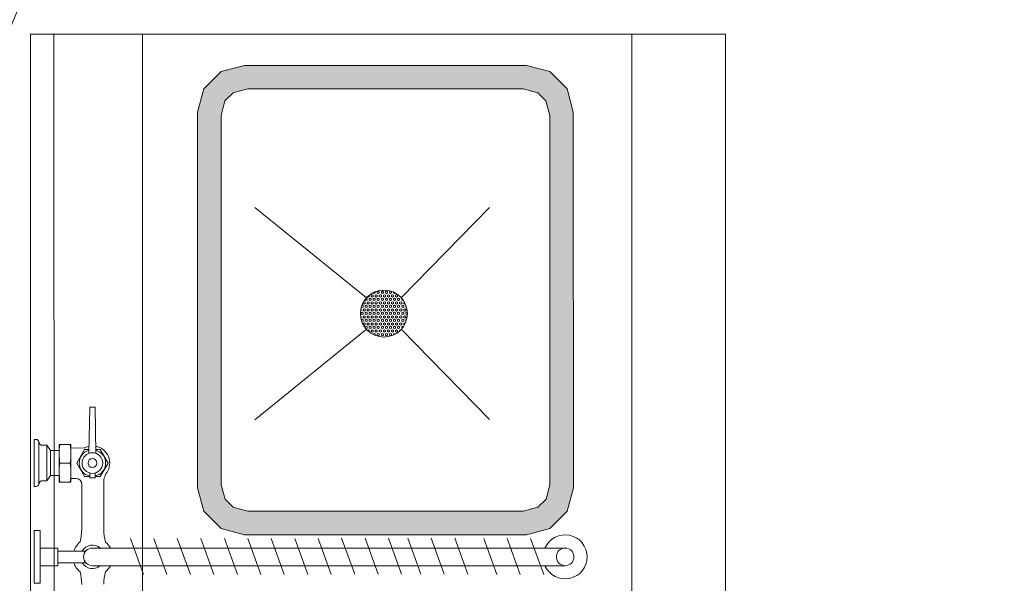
# Model space of a CAD drawing. Header units: millimetres. Extents: x 99250 to 122845, y -19292 to 18303.
# Tile 40 of 99: x 114108 to 115158, y 12655 to 13257. Entities that reach past the tile are written whole.
import ezdxf

# ---------------------------------------------------------------- set-up
doc = ezdxf.new("R2010")
doc.units = ezdxf.units.MM
doc.header["$MEASUREMENT"] = 0
doc.layers.add('IRISH HOUSE_HYD AIRPORT_DRAINAGE LAYOUT 1$0$GREY SCALE', color=8, linetype='Continuous')
doc.layers.add('IRISH HOUSE_HYD AIRPORT_DRAINAGE LAYOUT 1$0$GREYSCALE', color=8, linetype='Continuous', lineweight=0)
doc.layers.add('M-MEP-ELPR-EQUIP', color=6, linetype='Continuous', lineweight=20)

# ---------------------------------------------------------------- blocks, each defined once
blk = doc.blocks.new('IRISH HOUSE_HYD AIRPORT_DRAINAGE LAYOUT 1$0$FLOOR PLAN')
at = {"layer": 'IRISH HOUSE_HYD AIRPORT_DRAINAGE LAYOUT 1$0$GREYSCALE', "lineweight": 0}
h = blk.add_hatch(color=8, dxfattribs=at)
h.dxf.hatch_style = 1
h.paths.add_polyline_path([(14347.6, 12706.8), (14648.3, 12706.8), (14673.4, 12713.5), (14691.7, 12731.9), (14698.5, 12756.9), (14698.4, 13157.9), (14691.7, 13182.9), (14673.4, 13201.3), (14648.3, 13208), (14347.6, 13208), (14322.5, 13201.3), (14304.2, 13182.9), (14297.5, 13157.9), (14297.5, 12756.9), (14304.2, 12731.8), (14322.5, 12713.5)])
h.paths.add_polyline_path([(14350.9, 12731.8), (14645, 12731.9), (14660.4, 12736), (14669.3, 12744.8), (14673.4, 12760.2), (14673.4, 13154.6), (14669.2, 13170), (14660.4, 13178.8), (14645, 13182.9), (14350.9, 13182.9), (14335.5, 13178.8), (14326.6, 13170), (14322.5, 13154.6), (14322.5, 12760.2), (14326.7, 12744.8), (14335.5, 12736)], flags=16)
at = {"layer": 'IRISH HOUSE_HYD AIRPORT_DRAINAGE LAYOUT 1$0$GREYSCALE', "color": 8, "lineweight": 0}
for p, q in [((14861, 13241.4), (14119.2, 13241.3)), ((14119.2, 13241.3), (14119.2, 12032.3)), ((14144.3, 12032.3), (14144.2, 13241.3)), ((14238.5, 12032.3), (14238.5, 13241.3)), ((14760.8, 12032.4), (14760.7, 13241.3)), ((14861, 12032.4), (14861, 13241.4)), ((14322.5, 13201.3), (14304.2, 13182.9)), ((14347.6, 13208), (14322.5, 13201.3)), ((14648.3, 13208), (14347.6, 13208)), ((14673.4, 13201.3), (14648.3, 13208)), ((14691.7, 13182.9), (14673.4, 13201.3)), ((14304.2, 13182.9), (14297.5, 13157.9)), ((14335.5, 13178.8), (14326.6, 13170)), ((14350.9, 13182.9), (14335.5, 13178.8)), ((14645, 13182.9), (14350.9, 13182.9)), ((14660.4, 13178.8), (14645, 13182.9)), ((14669.2, 13170), (14660.4, 13178.8)), ((14698.4, 13157.9), (14691.7, 13182.9)), ((14326.6, 13170), (14322.5, 13154.6)), ((14673.4, 13154.6), (14669.2, 13170)), ((14297.5, 13157.9), (14297.5, 12756.9)), ((14698.5, 12756.9), (14698.4, 13157.9)), ((14322.5, 13154.6), (14322.5, 12760.2)), ((14673.4, 12760.2), (14673.4, 13154.6)), ((14477.7, 12959.8), (14358.6, 13056.2)), ((14477.7, 12959.8), (14358.6, 13056.2)), ((14477.7, 12959.8), (14358.6, 13056.2)), ((14477.7, 12959.8), (14358.6, 13056.2)), ((14608.9, 13056.2), (14514.8, 12959.8)), ((14608.9, 13056.2), (14514.8, 12959.8)), ((14608.9, 13056.2), (14514.8, 12959.8)), ((14608.9, 13056.2), (14514.8, 12959.8)), ((14490.3, 12966.9), (14489.2, 12966.2)), ((14491.4, 12966.2), (14490.3, 12966.9)), ((14494.7, 12966.9), (14493.6, 12966.2)), ((14495.8, 12966.2), (14494.7, 12966.9)), ((14499, 12966.9), (14497.9, 12966.2)), ((14500.1, 12966.2), (14499, 12966.9)), ((14503.3, 12966.9), (14502.3, 12966.2)), ((14504.4, 12966.2), (14503.3, 12966.9)), ((14476.2, 12957.5), (14476.2, 12958)), ((14477.3, 12956.8), (14476.2, 12957.5)), ((14478.4, 12958.7), (14477.3, 12959.3)), ((14478.4, 12957.5), (14477.3, 12956.8)), ((14478.4, 12957.5), (14478.4, 12958.7)), ((14479.5, 12960.6), (14478.9, 12961)), ((14480.6, 12961.2), (14479.5, 12960.6)), ((14480.6, 12961.2), (14480.6, 12962.5)), ((14481.6, 12959.3), (14480.6, 12958.7)), ((14480.6, 12957.5), (14480.6, 12958.7)), ((14481.6, 12956.8), (14480.6, 12957.5)), ((14482.7, 12958.7), (14481.6, 12959.3)), ((14482.7, 12957.5), (14481.6, 12956.8)), ((14483.8, 12963.1), (14482.7, 12962.5)), ((14482.7, 12961.2), (14482.7, 12962.5)), ((14483.8, 12960.6), (14482.7, 12961.2)), ((14482.7, 12957.5), (14482.7, 12958.7)), ((14484.9, 12962.5), (14483.8, 12963.1)), ((14484.9, 12961.2), (14483.8, 12960.6)), ((14484.9, 12965), (14484.9, 12965.3)), ((14486, 12964.4), (14484.9, 12965)), ((14484.9, 12961.2), (14484.9, 12962.5)), ((14486, 12959.3), (14484.9, 12958.7)), ((14484.9, 12957.5), (14484.9, 12958.7)), ((14486, 12956.8), (14484.9, 12957.5)), ((14487.1, 12965), (14486, 12964.4)), ((14487.1, 12958.7), (14486, 12959.3)), ((14487.1, 12957.5), (14486, 12956.8)), ((14487.1, 12965), (14487.1, 12966.2)), ((14487.1, 12966.2), (14487.1, 12966.2)), ((14488.2, 12963.1), (14487.1, 12962.5)), ((14487.1, 12961.2), (14487.1, 12962.5)), ((14488.2, 12960.6), (14487.1, 12961.2)), ((14487.1, 12957.5), (14487.1, 12958.7)), ((14489.2, 12962.5), (14488.2, 12963.1)), ((14489.2, 12961.2), (14488.2, 12960.6)), ((14489.2, 12965), (14489.2, 12966.2)), ((14490.3, 12964.4), (14489.2, 12965)), ((14489.2, 12961.2), (14489.2, 12962.5)), ((14490.3, 12959.3), (14489.2, 12958.7)), ((14489.2, 12957.5), (14489.2, 12958.7)), ((14490.3, 12956.8), (14489.2, 12957.5)), ((14491.4, 12965), (14490.3, 12964.4)), ((14491.4, 12958.7), (14490.3, 12959.3)), ((14491.4, 12957.5), (14490.3, 12956.8)), ((14491.4, 12965), (14491.4, 12966.2)), ((14492.5, 12963.1), (14491.4, 12962.5)), ((14491.4, 12961.2), (14491.4, 12962.5)), ((14492.5, 12960.6), (14491.4, 12961.2)), ((14491.4, 12957.5), (14491.4, 12958.7)), ((14493.6, 12962.5), (14492.5, 12963.1)), ((14493.6, 12961.2), (14492.5, 12960.6)), ((14493.6, 12965), (14493.6, 12966.2)), ((14494.7, 12964.4), (14493.6, 12965)), ((14493.6, 12961.2), (14493.6, 12962.5)), ((14494.7, 12959.3), (14493.6, 12958.7)), ((14493.6, 12957.5), (14493.6, 12958.7)), ((14494.7, 12956.8), (14493.6, 12957.5)), ((14495.8, 12965), (14494.7, 12964.4)), ((14495.8, 12958.7), (14494.7, 12959.3)), ((14495.8, 12957.5), (14494.7, 12956.8)), ((14495.8, 12965), (14495.8, 12966.2)), ((14496.8, 12963.1), (14495.8, 12962.5)), ((14495.8, 12961.2), (14495.8, 12962.5)), ((14496.8, 12960.6), (14495.8, 12961.2)), ((14495.8, 12957.5), (14495.8, 12958.7)), ((14497.9, 12962.5), (14496.8, 12963.1)), ((14497.9, 12961.2), (14496.8, 12960.6)), ((14497.9, 12965), (14497.9, 12966.2)), ((14499, 12964.4), (14497.9, 12965)), ((14497.9, 12961.2), (14497.9, 12962.5)), ((14499, 12959.3), (14497.9, 12958.7)), ((14497.9, 12957.5), (14497.9, 12958.7)), ((14499, 12956.8), (14497.9, 12957.5)), ((14500.1, 12965), (14499, 12964.4)), ((14500.1, 12958.7), (14499, 12959.3)), ((14500.1, 12957.5), (14499, 12956.8)), ((14500.1, 12965), (14500.1, 12966.2)), ((14501.2, 12963.1), (14500.1, 12962.5)), ((14500.1, 12961.2), (14500.1, 12962.5)), ((14501.2, 12960.6), (14500.1, 12961.2)), ((14500.1, 12957.5), (14500.1, 12958.7)), ((14502.3, 12962.5), (14501.2, 12963.1)), ((14502.3, 12961.2), (14501.2, 12960.6)), ((14502.3, 12965), (14502.3, 12966.2)), ((14503.3, 12964.4), (14502.3, 12965)), ((14502.3, 12961.2), (14502.3, 12962.5)), ((14503.3, 12959.3), (14502.3, 12958.7)), ((14502.3, 12957.5), (14502.3, 12958.7)), ((14503.3, 12956.8), (14502.3, 12957.5)), ((14504.4, 12965), (14503.3, 12964.4)), ((14504.4, 12958.7), (14503.3, 12959.3)), ((14504.4, 12957.5), (14503.3, 12956.8)), ((14504.4, 12965), (14504.4, 12966.2)), ((14505.5, 12963.1), (14504.4, 12962.5)), ((14504.4, 12961.2), (14504.4, 12962.5)), ((14505.5, 12960.6), (14504.4, 12961.2)), ((14504.4, 12957.5), (14504.4, 12958.7)), ((14506.6, 12962.5), (14505.5, 12963.1)), ((14506.6, 12961.2), (14505.5, 12960.6)), ((14506.6, 12965), (14506.6, 12965.8)), ((14507.7, 12964.4), (14506.6, 12965)), ((14506.6, 12961.2), (14506.6, 12962.5)), ((14507.7, 12959.3), (14506.6, 12958.7)), ((14506.6, 12957.5), (14506.6, 12958.7)), ((14507.7, 12956.8), (14506.6, 12957.5)), ((14508.5, 12964.8), (14507.7, 12964.4)), ((14508.8, 12958.7), (14507.7, 12959.3)), ((14508.8, 12957.5), (14507.7, 12956.8)), ((14509.9, 12963.1), (14508.8, 12962.5)), ((14508.8, 12961.2), (14508.8, 12962.5)), ((14509.9, 12960.6), (14508.8, 12961.2)), ((14508.8, 12957.5), (14508.8, 12958.7)), ((14510.9, 12962.5), (14509.9, 12963.1)), ((14510.9, 12961.2), (14509.9, 12960.6)), ((14510.9, 12961.2), (14510.9, 12962.5)), ((14512, 12959.3), (14510.9, 12958.7)), ((14510.9, 12957.5), (14510.9, 12958.7)), ((14512, 12956.8), (14510.9, 12957.5)), ((14513.1, 12958.7), (14512, 12959.3)), ((14513.1, 12957.5), (14512, 12956.8)), ((14513.1, 12961.2), (14513.1, 12961.5)), ((14513.8, 12960.8), (14513.1, 12961.2)), ((14513.1, 12957.5), (14513.1, 12958.7)), ((14515.6, 12958.9), (14515.3, 12958.7)), ((14515.3, 12957.5), (14515.3, 12958.7)), ((14516.4, 12956.8), (14515.3, 12957.5)), ((14516.9, 12957.1), (14516.4, 12956.8)), ((14471.9, 12946.2), (14471.4, 12945.9)), ((14471.9, 12947.4), (14471.6, 12947.6)), ((14471.9, 12946.2), (14471.9, 12947.4)), ((14473, 12949.3), (14472.2, 12949.8)), ((14473, 12951.8), (14472.8, 12951.7)), ((14474, 12951.2), (14473, 12951.8)), ((14474, 12949.9), (14473, 12949.3)), ((14474, 12953.7), (14474, 12954.5)), ((14475.1, 12953.1), (14474, 12953.7)), ((14474, 12949.9), (14474, 12951.2)), ((14475.1, 12948.1), (14474, 12947.4)), ((14474, 12946.2), (14474, 12947.4)), ((14475.1, 12945.6), (14474, 12946.2)), ((14475.1, 12955.6), (14474.4, 12955.2)), ((14476.2, 12955), (14475.1, 12955.6)), ((14476.2, 12953.7), (14475.1, 12953.1)), ((14476.2, 12947.4), (14475.1, 12948.1)), ((14476.2, 12946.2), (14475.1, 12945.6)), ((14476.2, 12953.7), (14476.2, 12955)), ((14477.3, 12951.8), (14476.2, 12951.2)), ((14476.2, 12949.9), (14476.2, 12951.2)), ((14477.3, 12949.3), (14476.2, 12949.9)), ((14476.2, 12946.2), (14476.2, 12947.4)), ((14478.4, 12951.2), (14477.3, 12951.8)), ((14478.4, 12949.9), (14477.3, 12949.3)), ((14479.5, 12955.6), (14478.4, 12955)), ((14478.4, 12953.7), (14478.4, 12955)), ((14479.5, 12953.1), (14478.4, 12953.7)), ((14478.4, 12949.9), (14478.4, 12951.2)), ((14479.5, 12948.1), (14478.4, 12947.4)), ((14478.4, 12946.2), (14478.4, 12947.4)), ((14479.5, 12945.6), (14478.4, 12946.2)), ((14480.6, 12955), (14479.5, 12955.6)), ((14480.6, 12953.7), (14479.5, 12953.1)), ((14480.6, 12947.4), (14479.5, 12948.1)), ((14480.6, 12946.2), (14479.5, 12945.6)), ((14480.6, 12953.7), (14480.6, 12955)), ((14481.6, 12951.8), (14480.6, 12951.2)), ((14480.6, 12949.9), (14480.6, 12951.2)), ((14481.6, 12949.3), (14480.6, 12949.9)), ((14480.6, 12946.2), (14480.6, 12947.4)), ((14482.7, 12951.2), (14481.6, 12951.8)), ((14482.7, 12949.9), (14481.6, 12949.3)), ((14483.8, 12955.6), (14482.7, 12955)), ((14482.7, 12953.7), (14482.7, 12955)), ((14483.8, 12953.1), (14482.7, 12953.7)), ((14482.7, 12949.9), (14482.7, 12951.2)), ((14483.8, 12948.1), (14482.7, 12947.4)), ((14482.7, 12946.2), (14482.7, 12947.4)), ((14483.8, 12945.6), (14482.7, 12946.2)), ((14484.9, 12955), (14483.8, 12955.6)), ((14484.9, 12953.7), (14483.8, 12953.1)), ((14484.9, 12947.4), (14483.8, 12948.1)), ((14484.9, 12946.2), (14483.8, 12945.6)), ((14484.9, 12953.7), (14484.9, 12955)), ((14486, 12951.8), (14484.9, 12951.2)), ((14484.9, 12949.9), (14484.9, 12951.2)), ((14486, 12949.3), (14484.9, 12949.9)), ((14484.9, 12946.2), (14484.9, 12947.4)), ((14487.1, 12951.2), (14486, 12951.8)), ((14487.1, 12949.9), (14486, 12949.3)), ((14488.2, 12955.6), (14487.1, 12955)), ((14487.1, 12953.7), (14487.1, 12955)), ((14488.2, 12953.1), (14487.1, 12953.7)), ((14487.1, 12949.9), (14487.1, 12951.2)), ((14488.2, 12948.1), (14487.1, 12947.4)), ((14487.1, 12946.2), (14487.1, 12947.4)), ((14488.2, 12945.6), (14487.1, 12946.2)), ((14489.2, 12955), (14488.2, 12955.6)), ((14489.2, 12953.7), (14488.2, 12953.1)), ((14489.2, 12947.4), (14488.2, 12948.1)), ((14489.2, 12946.2), (14488.2, 12945.6)), ((14489.2, 12953.7), (14489.2, 12955)), ((14490.3, 12951.8), (14489.2, 12951.2)), ((14489.2, 12949.9), (14489.2, 12951.2)), ((14490.3, 12949.3), (14489.2, 12949.9)), ((14489.2, 12946.2), (14489.2, 12947.4)), ((14491.4, 12951.2), (14490.3, 12951.8)), ((14491.4, 12949.9), (14490.3, 12949.3)), ((14492.5, 12955.6), (14491.4, 12955)), ((14491.4, 12953.7), (14491.4, 12955)), ((14492.5, 12953.1), (14491.4, 12953.7)), ((14491.4, 12949.9), (14491.4, 12951.2)), ((14492.5, 12948.1), (14491.4, 12947.4)), ((14491.4, 12946.2), (14491.4, 12947.4)), ((14492.5, 12945.6), (14491.4, 12946.2)), ((14493.6, 12955), (14492.5, 12955.6)), ((14493.6, 12953.7), (14492.5, 12953.1)), ((14493.6, 12947.4), (14492.5, 12948.1)), ((14493.6, 12946.2), (14492.5, 12945.6)), ((14493.6, 12953.7), (14493.6, 12955)), ((14494.7, 12951.8), (14493.6, 12951.2)), ((14493.6, 12949.9), (14493.6, 12951.2)), ((14494.7, 12949.3), (14493.6, 12949.9)), ((14493.6, 12946.2), (14493.6, 12947.4)), ((14495.8, 12951.2), (14494.7, 12951.8)), ((14495.8, 12949.9), (14494.7, 12949.3)), ((14496.8, 12955.6), (14495.8, 12955)), ((14495.8, 12953.7), (14495.8, 12955)), ((14496.8, 12953.1), (14495.8, 12953.7)), ((14495.8, 12949.9), (14495.8, 12951.2)), ((14496.8, 12948.1), (14495.8, 12947.4)), ((14495.8, 12946.2), (14495.8, 12947.4)), ((14496.8, 12945.6), (14495.8, 12946.2)), ((14497.9, 12955), (14496.8, 12955.6)), ((14497.9, 12953.7), (14496.8, 12953.1)), ((14497.9, 12947.4), (14496.8, 12948.1)), ((14497.9, 12946.2), (14496.8, 12945.6)), ((14497.9, 12953.7), (14497.9, 12955)), ((14499, 12951.8), (14497.9, 12951.2)), ((14497.9, 12949.9), (14497.9, 12951.2)), ((14499, 12949.3), (14497.9, 12949.9)), ((14497.9, 12946.2), (14497.9, 12947.4)), ((14500.1, 12951.2), (14499, 12951.8)), ((14500.1, 12949.9), (14499, 12949.3)), ((14501.2, 12955.6), (14500.1, 12955)), ((14500.1, 12953.7), (14500.1, 12955)), ((14501.2, 12953.1), (14500.1, 12953.7)), ((14500.1, 12949.9), (14500.1, 12951.2)), ((14501.2, 12948.1), (14500.1, 12947.4)), ((14500.1, 12946.2), (14500.1, 12947.4)), ((14501.2, 12945.6), (14500.1, 12946.2)), ((14502.3, 12955), (14501.2, 12955.6)), ((14502.3, 12953.7), (14501.2, 12953.1)), ((14502.3, 12947.4), (14501.2, 12948.1)), ((14502.3, 12946.2), (14501.2, 12945.6)), ((14502.3, 12953.7), (14502.3, 12955)), ((14503.3, 12951.8), (14502.3, 12951.2)), ((14502.3, 12949.9), (14502.3, 12951.2)), ((14503.3, 12949.3), (14502.3, 12949.9)), ((14502.3, 12946.2), (14502.3, 12947.4)), ((14504.4, 12951.2), (14503.3, 12951.8)), ((14504.4, 12949.9), (14503.3, 12949.3)), ((14505.5, 12955.6), (14504.4, 12955)), ((14504.4, 12953.7), (14504.4, 12955)), ((14505.5, 12953.1), (14504.4, 12953.7)), ((14504.4, 12949.9), (14504.4, 12951.2)), ((14505.5, 12948.1), (14504.4, 12947.4)), ((14504.4, 12946.2), (14504.4, 12947.4)), ((14505.5, 12945.6), (14504.4, 12946.2)), ((14506.6, 12955), (14505.5, 12955.6)), ((14506.6, 12953.7), (14505.5, 12953.1)), ((14506.6, 12947.4), (14505.5, 12948.1)), ((14506.6, 12946.2), (14505.5, 12945.6)), ((14506.6, 12953.7), (14506.6, 12955)), ((14507.7, 12951.8), (14506.6, 12951.2)), ((14506.6, 12949.9), (14506.6, 12951.2)), ((14507.7, 12949.3), (14506.6, 12949.9)), ((14506.6, 12946.2), (14506.6, 12947.4)), ((14508.8, 12951.2), (14507.7, 12951.8)), ((14508.8, 12949.9), (14507.7, 12949.3)), ((14509.9, 12955.6), (14508.8, 12955)), ((14508.8, 12953.7), (14508.8, 12955)), ((14509.9, 12953.1), (14508.8, 12953.7)), ((14508.8, 12949.9), (14508.8, 12951.2)), ((14509.9, 12948.1), (14508.8, 12947.4)), ((14508.8, 12946.2), (14508.8, 12947.4)), ((14509.9, 12945.6), (14508.8, 12946.2)), ((14510.9, 12955), (14509.9, 12955.6)), ((14510.9, 12953.7), (14509.9, 12953.1)), ((14510.9, 12947.4), (14509.9, 12948.1)), ((14510.9, 12946.2), (14509.9, 12945.6)), ((14510.9, 12953.7), (14510.9, 12955)), ((14512, 12951.8), (14510.9, 12951.2)), ((14510.9, 12949.9), (14510.9, 12951.2)), ((14512, 12949.3), (14510.9, 12949.9)), ((14510.9, 12946.2), (14510.9, 12947.4)), ((14513.1, 12951.2), (14512, 12951.8)), ((14513.1, 12949.9), (14512, 12949.3)), ((14514.2, 12955.6), (14513.1, 12955)), ((14513.1, 12953.7), (14513.1, 12955)), ((14514.2, 12953.1), (14513.1, 12953.7)), ((14513.1, 12949.9), (14513.1, 12951.2)), ((14514.2, 12948.1), (14513.1, 12947.4)), ((14513.1, 12946.2), (14513.1, 12947.4)), ((14514.2, 12945.6), (14513.1, 12946.2)), ((14515.3, 12955), (14514.2, 12955.6)), ((14515.3, 12953.7), (14514.2, 12953.1)), ((14515.3, 12947.4), (14514.2, 12948.1)), ((14515.3, 12946.2), (14514.2, 12945.6)), ((14515.3, 12953.7), (14515.3, 12955)), ((14516.4, 12951.8), (14515.3, 12951.2)), ((14515.3, 12949.9), (14515.3, 12951.2)), ((14516.4, 12949.3), (14515.3, 12949.9)), ((14515.3, 12946.2), (14515.3, 12947.4)), ((14517.5, 12951.2), (14516.4, 12951.8)), ((14517.5, 12949.9), (14516.4, 12949.3)), ((14518.1, 12955.3), (14517.5, 12955)), ((14517.5, 12953.7), (14517.5, 12955)), ((14518.5, 12953.1), (14517.5, 12953.7)), ((14517.5, 12949.9), (14517.5, 12951.2)), ((14518.5, 12948.1), (14517.5, 12947.4)), ((14517.5, 12946.2), (14517.5, 12947.4)), ((14518.5, 12945.6), (14517.5, 12946.2)), ((14519.1, 12953.4), (14518.5, 12953.1)), ((14519.6, 12947.4), (14518.5, 12948.1)), ((14519.6, 12946.2), (14518.5, 12945.6)), ((14519.9, 12951.3), (14519.6, 12951.2)), ((14519.6, 12949.9), (14519.6, 12951.2)), ((14520.5, 12949.5), (14519.6, 12949.9)), ((14519.6, 12946.2), (14519.6, 12947.4)), ((14471.9, 12939.9), (14471.4, 12940.2)), ((14471.9, 12938.7), (14471.6, 12938.5)), ((14473, 12944.3), (14471.9, 12943.7)), ((14471.9, 12942.4), (14471.9, 12943.7)), ((14473, 12941.8), (14471.9, 12942.4)), ((14471.9, 12938.7), (14471.9, 12939.9)), ((14473, 12936.8), (14472.1, 12936.3)), ((14474, 12943.7), (14473, 12944.3)), ((14474, 12942.4), (14473, 12941.8)), ((14474, 12936.2), (14473, 12936.8)), ((14474, 12942.4), (14474, 12943.7)), ((14475.1, 12940.5), (14474, 12939.9)), ((14474, 12938.7), (14474, 12939.9)), ((14475.1, 12938), (14474, 12938.7)), ((14474, 12934.9), (14474, 12936.2)), ((14476.2, 12939.9), (14475.1, 12940.5)), ((14476.2, 12938.7), (14475.1, 12938)), ((14477.3, 12944.3), (14476.2, 12943.7)), ((14476.2, 12942.4), (14476.2, 12943.7)), ((14477.3, 12941.8), (14476.2, 12942.4)), ((14476.2, 12938.7), (14476.2, 12939.9)), ((14477.3, 12936.8), (14476.2, 12936.2)), ((14476.2, 12934.9), (14476.2, 12936.2)), ((14478.4, 12943.7), (14477.3, 12944.3)), ((14478.4, 12942.4), (14477.3, 12941.8)), ((14478.4, 12936.2), (14477.3, 12936.8)), ((14478.4, 12942.4), (14478.4, 12943.7)), ((14479.5, 12940.5), (14478.4, 12939.9)), ((14478.4, 12938.7), (14478.4, 12939.9)), ((14479.5, 12938), (14478.4, 12938.7)), ((14478.4, 12934.9), (14478.4, 12936.2)), ((14480.6, 12939.9), (14479.5, 12940.5)), ((14480.6, 12938.7), (14479.5, 12938)), ((14481.6, 12944.3), (14480.6, 12943.7)), ((14480.6, 12942.4), (14480.6, 12943.7)), ((14481.6, 12941.8), (14480.6, 12942.4)), ((14480.6, 12938.7), (14480.6, 12939.9)), ((14481.6, 12936.8), (14480.6, 12936.2)), ((14480.6, 12934.9), (14480.6, 12936.2)), ((14482.7, 12943.7), (14481.6, 12944.3)), ((14482.7, 12942.4), (14481.6, 12941.8)), ((14482.7, 12936.2), (14481.6, 12936.8)), ((14482.7, 12942.4), (14482.7, 12943.7)), ((14483.8, 12940.5), (14482.7, 12939.9)), ((14482.7, 12938.7), (14482.7, 12939.9)), ((14483.8, 12938), (14482.7, 12938.7)), ((14482.7, 12934.9), (14482.7, 12936.2)), ((14484.9, 12939.9), (14483.8, 12940.5)), ((14484.9, 12938.7), (14483.8, 12938)), ((14486, 12944.3), (14484.9, 12943.7)), ((14484.9, 12942.4), (14484.9, 12943.7)), ((14486, 12941.8), (14484.9, 12942.4)), ((14484.9, 12938.7), (14484.9, 12939.9)), ((14486, 12936.8), (14484.9, 12936.2)), ((14484.9, 12934.9), (14484.9, 12936.2)), ((14487.1, 12943.7), (14486, 12944.3)), ((14487.1, 12942.4), (14486, 12941.8)), ((14487.1, 12936.2), (14486, 12936.8)), ((14487.1, 12942.4), (14487.1, 12943.7)), ((14488.2, 12940.5), (14487.1, 12939.9)), ((14487.1, 12938.7), (14487.1, 12939.9)), ((14488.2, 12938), (14487.1, 12938.7)), ((14487.1, 12934.9), (14487.1, 12936.2)), ((14489.2, 12939.9), (14488.2, 12940.5)), ((14489.2, 12938.7), (14488.2, 12938)), ((14490.3, 12944.3), (14489.2, 12943.7)), ((14489.2, 12942.4), (14489.2, 12943.7)), ((14490.3, 12941.8), (14489.2, 12942.4)), ((14489.2, 12938.7), (14489.2, 12939.9)), ((14490.3, 12936.8), (14489.2, 12936.2)), ((14489.2, 12934.9), (14489.2, 12936.2)), ((14491.4, 12943.7), (14490.3, 12944.3)), ((14491.4, 12942.4), (14490.3, 12941.8)), ((14491.4, 12936.2), (14490.3, 12936.8)), ((14491.4, 12942.4), (14491.4, 12943.7)), ((14492.5, 12940.5), (14491.4, 12939.9)), ((14491.4, 12938.7), (14491.4, 12939.9)), ((14492.5, 12938), (14491.4, 12938.7)), ((14491.4, 12934.9), (14491.4, 12936.2)), ((14493.6, 12939.9), (14492.5, 12940.5)), ((14493.6, 12938.7), (14492.5, 12938)), ((14494.7, 12944.3), (14493.6, 12943.7)), ((14493.6, 12942.4), (14493.6, 12943.7)), ((14494.7, 12941.8), (14493.6, 12942.4)), ((14493.6, 12938.7), (14493.6, 12939.9)), ((14494.7, 12936.8), (14493.6, 12936.2)), ((14493.6, 12934.9), (14493.6, 12936.2)), ((14495.8, 12943.7), (14494.7, 12944.3)), ((14495.8, 12942.4), (14494.7, 12941.8)), ((14495.8, 12936.2), (14494.7, 12936.8)), ((14495.8, 12942.4), (14495.8, 12943.7)), ((14496.8, 12940.5), (14495.8, 12939.9)), ((14495.8, 12938.7), (14495.8, 12939.9)), ((14496.8, 12938), (14495.8, 12938.7)), ((14495.8, 12934.9), (14495.8, 12936.2)), ((14497.9, 12939.9), (14496.8, 12940.5)), ((14497.9, 12938.7), (14496.8, 12938)), ((14499, 12944.3), (14497.9, 12943.7)), ((14497.9, 12942.4), (14497.9, 12943.7)), ((14499, 12941.8), (14497.9, 12942.4)), ((14497.9, 12938.7), (14497.9, 12939.9)), ((14499, 12936.8), (14497.9, 12936.2)), ((14497.9, 12934.9), (14497.9, 12936.2)), ((14500.1, 12943.7), (14499, 12944.3)), ((14500.1, 12942.4), (14499, 12941.8)), ((14500.1, 12936.2), (14499, 12936.8)), ((14500.1, 12942.4), (14500.1, 12943.7)), ((14501.2, 12940.5), (14500.1, 12939.9)), ((14500.1, 12938.7), (14500.1, 12939.9)), ((14501.2, 12938), (14500.1, 12938.7)), ((14500.1, 12934.9), (14500.1, 12936.2)), ((14502.3, 12939.9), (14501.2, 12940.5)), ((14502.3, 12938.7), (14501.2, 12938)), ((14503.3, 12944.3), (14502.3, 12943.7)), ((14502.3, 12942.4), (14502.3, 12943.7)), ((14503.3, 12941.8), (14502.3, 12942.4)), ((14502.3, 12938.7), (14502.3, 12939.9)), ((14503.3, 12936.8), (14502.3, 12936.2)), ((14502.3, 12934.9), (14502.3, 12936.2)), ((14504.4, 12943.7), (14503.3, 12944.3)), ((14504.4, 12942.4), (14503.3, 12941.8)), ((14504.4, 12936.2), (14503.3, 12936.8)), ((14504.4, 12942.4), (14504.4, 12943.7)), ((14505.5, 12940.5), (14504.4, 12939.9)), ((14504.4, 12938.7), (14504.4, 12939.9)), ((14505.5, 12938), (14504.4, 12938.7)), ((14504.4, 12934.9), (14504.4, 12936.2)), ((14506.6, 12939.9), (14505.5, 12940.5)), ((14506.6, 12938.7), (14505.5, 12938)), ((14507.7, 12944.3), (14506.6, 12943.7)), ((14506.6, 12942.4), (14506.6, 12943.7)), ((14507.7, 12941.8), (14506.6, 12942.4)), ((14506.6, 12938.7), (14506.6, 12939.9)), ((14507.7, 12936.8), (14506.6, 12936.2)), ((14506.6, 12934.9), (14506.6, 12936.2)), ((14508.8, 12943.7), (14507.7, 12944.3)), ((14508.8, 12942.4), (14507.7, 12941.8)), ((14508.8, 12936.2), (14507.7, 12936.8)), ((14508.8, 12942.4), (14508.8, 12943.7)), ((14509.9, 12940.5), (14508.8, 12939.9)), ((14508.8, 12938.7), (14508.8, 12939.9)), ((14509.9, 12938), (14508.8, 12938.7)), ((14508.8, 12934.9), (14508.8, 12936.2)), ((14510.9, 12939.9), (14509.9, 12940.5)), ((14510.9, 12938.7), (14509.9, 12938)), ((14512, 12944.3), (14510.9, 12943.7)), ((14510.9, 12942.4), (14510.9, 12943.7)), ((14512, 12941.8), (14510.9, 12942.4)), ((14510.9, 12938.7), (14510.9, 12939.9)), ((14512, 12936.8), (14510.9, 12936.2)), ((14510.9, 12934.9), (14510.9, 12936.2)), ((14513.1, 12943.7), (14512, 12944.3)), ((14513.1, 12942.4), (14512, 12941.8)), ((14513.1, 12936.2), (14512, 12936.8)), ((14513.1, 12942.4), (14513.1, 12943.7)), ((14514.2, 12940.5), (14513.1, 12939.9)), ((14513.1, 12938.7), (14513.1, 12939.9)), ((14514.2, 12938), (14513.1, 12938.7)), ((14513.1, 12934.9), (14513.1, 12936.2)), ((14515.3, 12939.9), (14514.2, 12940.5)), ((14515.3, 12938.7), (14514.2, 12938)), ((14516.4, 12944.3), (14515.3, 12943.7)), ((14515.3, 12942.4), (14515.3, 12943.7)), ((14516.4, 12941.8), (14515.3, 12942.4)), ((14515.3, 12938.7), (14515.3, 12939.9)), ((14516.4, 12936.8), (14515.3, 12936.2)), ((14515.3, 12934.9), (14515.3, 12936.2)), ((14517.5, 12943.7), (14516.4, 12944.3)), ((14517.5, 12942.4), (14516.4, 12941.8)), ((14517.5, 12936.2), (14516.4, 12936.8)), ((14517.5, 12942.4), (14517.5, 12943.7)), ((14518.5, 12940.5), (14517.5, 12939.9)), ((14517.5, 12938.7), (14517.5, 12939.9)), ((14518.5, 12938), (14517.5, 12938.7)), ((14517.5, 12934.9), (14517.5, 12936.2)), ((14519.6, 12939.9), (14518.5, 12940.5)), ((14519.6, 12938.7), (14518.5, 12938)), ((14520.7, 12944.3), (14519.6, 12943.7)), ((14519.6, 12942.4), (14519.6, 12943.7)), ((14520.7, 12941.8), (14519.6, 12942.4)), ((14519.6, 12938.7), (14519.6, 12939.9)), ((14520.5, 12936.7), (14519.6, 12936.2)), ((14519.6, 12934.9), (14519.6, 12936.2)), ((14521.3, 12944), (14520.7, 12944.3)), ((14521.3, 12942.2), (14520.7, 12941.8)), ((14477.7, 12926.1), (14358.6, 12829.6)), ((14477.7, 12926.1), (14358.6, 12829.6)), ((14477.7, 12926.1), (14358.6, 12829.6)), ((14477.7, 12926.1), (14358.6, 12829.6)), ((14473, 12934.3), (14472.7, 12934.4)), ((14474, 12934.9), (14473, 12934.3)), ((14475.1, 12933), (14474, 12932.4)), ((14474, 12931.3), (14474, 12932.4)), ((14475.1, 12930.5), (14474.2, 12931.1)), ((14476.2, 12932.4), (14475.1, 12933)), ((14476.2, 12931.2), (14475.1, 12930.5)), ((14477.3, 12934.3), (14476.2, 12934.9)), ((14476.2, 12931.2), (14476.2, 12932.4)), ((14477.3, 12929.3), (14476.2, 12928.6)), ((14476.2, 12927.9), (14476.2, 12928.6)), ((14477.3, 12926.8), (14476.9, 12927)), ((14478.4, 12934.9), (14477.3, 12934.3)), ((14478.4, 12928.6), (14477.3, 12929.3)), ((14478.4, 12927.4), (14477.3, 12926.8)), ((14479.5, 12933), (14478.4, 12932.4)), ((14478.4, 12931.2), (14478.4, 12932.4)), ((14479.5, 12930.5), (14478.4, 12931.2)), ((14478.4, 12927.4), (14478.4, 12928.6)), ((14479.5, 12925.5), (14478.7, 12925.1)), ((14480.6, 12932.4), (14479.5, 12933)), ((14480.6, 12931.2), (14479.5, 12930.5)), ((14480.6, 12924.9), (14479.5, 12925.5)), ((14481.6, 12934.3), (14480.6, 12934.9)), ((14480.6, 12931.2), (14480.6, 12932.4)), ((14481.6, 12929.3), (14480.6, 12928.6)), ((14480.6, 12927.4), (14480.6, 12928.6)), ((14481.6, 12926.8), (14480.6, 12927.4)), ((14480.6, 12923.6), (14480.6, 12924.9)), ((14482.7, 12934.9), (14481.6, 12934.3)), ((14482.7, 12928.6), (14481.6, 12929.3)), ((14482.7, 12927.4), (14481.6, 12926.8)), ((14483.8, 12933), (14482.7, 12932.4)), ((14482.7, 12931.2), (14482.7, 12932.4)), ((14483.8, 12930.5), (14482.7, 12931.2)), ((14482.7, 12927.4), (14482.7, 12928.6)), ((14483.8, 12925.5), (14482.7, 12924.9)), ((14482.7, 12923.6), (14482.7, 12924.9)), ((14484.9, 12932.4), (14483.8, 12933)), ((14484.9, 12931.2), (14483.8, 12930.5)), ((14484.9, 12924.9), (14483.8, 12925.5)), ((14486, 12934.3), (14484.9, 12934.9)), ((14484.9, 12931.2), (14484.9, 12932.4)), ((14486, 12929.3), (14484.9, 12928.6)), ((14484.9, 12927.4), (14484.9, 12928.6)), ((14486, 12926.8), (14484.9, 12927.4)), ((14484.9, 12923.6), (14484.9, 12924.9)), ((14487.1, 12934.9), (14486, 12934.3)), ((14487.1, 12928.6), (14486, 12929.3)), ((14487.1, 12927.4), (14486, 12926.8)), ((14488.2, 12933), (14487.1, 12932.4)), ((14487.1, 12931.2), (14487.1, 12932.4)), ((14488.2, 12930.5), (14487.1, 12931.2)), ((14487.1, 12927.4), (14487.1, 12928.6)), ((14488.2, 12925.5), (14487.1, 12924.9)), ((14487.1, 12923.6), (14487.1, 12924.9)), ((14489.2, 12932.4), (14488.2, 12933)), ((14489.2, 12931.2), (14488.2, 12930.5)), ((14489.2, 12924.9), (14488.2, 12925.5)), ((14490.3, 12934.3), (14489.2, 12934.9)), ((14489.2, 12931.2), (14489.2, 12932.4)), ((14490.3, 12929.3), (14489.2, 12928.6)), ((14489.2, 12927.4), (14489.2, 12928.6)), ((14490.3, 12926.8), (14489.2, 12927.4)), ((14489.2, 12923.6), (14489.2, 12924.9)), ((14491.4, 12934.9), (14490.3, 12934.3)), ((14491.4, 12928.6), (14490.3, 12929.3)), ((14491.4, 12927.4), (14490.3, 12926.8)), ((14492.5, 12933), (14491.4, 12932.4)), ((14491.4, 12931.2), (14491.4, 12932.4)), ((14492.5, 12930.5), (14491.4, 12931.2)), ((14491.4, 12927.4), (14491.4, 12928.6)), ((14492.5, 12925.5), (14491.4, 12924.9)), ((14491.4, 12923.6), (14491.4, 12924.9)), ((14493.6, 12932.4), (14492.5, 12933)), ((14493.6, 12931.2), (14492.5, 12930.5)), ((14493.6, 12924.9), (14492.5, 12925.5)), ((14494.7, 12934.3), (14493.6, 12934.9)), ((14493.6, 12931.2), (14493.6, 12932.4)), ((14494.7, 12929.3), (14493.6, 12928.6)), ((14493.6, 12927.4), (14493.6, 12928.6)), ((14494.7, 12926.8), (14493.6, 12927.4)), ((14493.6, 12923.6), (14493.6, 12924.9)), ((14495.8, 12934.9), (14494.7, 12934.3)), ((14495.8, 12928.6), (14494.7, 12929.3)), ((14495.8, 12927.4), (14494.7, 12926.8)), ((14496.8, 12933), (14495.8, 12932.4)), ((14495.8, 12931.2), (14495.8, 12932.4)), ((14496.8, 12930.5), (14495.8, 12931.2)), ((14495.8, 12927.4), (14495.8, 12928.6)), ((14496.8, 12925.5), (14495.8, 12924.9)), ((14495.8, 12923.6), (14495.8, 12924.9)), ((14497.9, 12932.4), (14496.8, 12933)), ((14497.9, 12931.2), (14496.8, 12930.5)), ((14497.9, 12924.9), (14496.8, 12925.5)), ((14499, 12934.3), (14497.9, 12934.9)), ((14497.9, 12931.2), (14497.9, 12932.4)), ((14499, 12929.3), (14497.9, 12928.6)), ((14497.9, 12927.4), (14497.9, 12928.6)), ((14499, 12926.8), (14497.9, 12927.4)), ((14497.9, 12923.6), (14497.9, 12924.9)), ((14500.1, 12934.9), (14499, 12934.3)), ((14500.1, 12928.6), (14499, 12929.3)), ((14500.1, 12927.4), (14499, 12926.8)), ((14501.2, 12933), (14500.1, 12932.4)), ((14500.1, 12931.2), (14500.1, 12932.4)), ((14501.2, 12930.5), (14500.1, 12931.2)), ((14500.1, 12927.4), (14500.1, 12928.6)), ((14501.2, 12925.5), (14500.1, 12924.9)), ((14500.1, 12923.6), (14500.1, 12924.9)), ((14502.3, 12932.4), (14501.2, 12933)), ((14502.3, 12931.2), (14501.2, 12930.5)), ((14502.3, 12924.9), (14501.2, 12925.5)), ((14503.3, 12934.3), (14502.3, 12934.9)), ((14502.3, 12931.2), (14502.3, 12932.4)), ((14503.3, 12929.3), (14502.3, 12928.6)), ((14502.3, 12927.4), (14502.3, 12928.6)), ((14503.3, 12926.8), (14502.3, 12927.4)), ((14502.3, 12923.6), (14502.3, 12924.9)), ((14504.4, 12934.9), (14503.3, 12934.3)), ((14504.4, 12928.6), (14503.3, 12929.3)), ((14504.4, 12927.4), (14503.3, 12926.8)), ((14505.5, 12933), (14504.4, 12932.4)), ((14504.4, 12931.2), (14504.4, 12932.4)), ((14505.5, 12930.5), (14504.4, 12931.2)), ((14504.4, 12927.4), (14504.4, 12928.6)), ((14505.5, 12925.5), (14504.4, 12924.9)), ((14504.4, 12923.6), (14504.4, 12924.9)), ((14506.6, 12932.4), (14505.5, 12933)), ((14506.6, 12931.2), (14505.5, 12930.5)), ((14506.6, 12924.9), (14505.5, 12925.5)), ((14507.7, 12934.3), (14506.6, 12934.9)), ((14506.6, 12931.2), (14506.6, 12932.4)), ((14507.7, 12929.3), (14506.6, 12928.6)), ((14506.6, 12927.4), (14506.6, 12928.6)), ((14507.7, 12926.8), (14506.6, 12927.4)), ((14506.6, 12923.6), (14506.6, 12924.9)), ((14508.8, 12934.9), (14507.7, 12934.3)), ((14508.8, 12928.6), (14507.7, 12929.3)), ((14508.8, 12927.4), (14507.7, 12926.8)), ((14509.9, 12933), (14508.8, 12932.4)), ((14508.8, 12931.2), (14508.8, 12932.4)), ((14509.9, 12930.5), (14508.8, 12931.2)), ((14508.8, 12927.4), (14508.8, 12928.6)), ((14509.9, 12925.5), (14508.8, 12924.9)), ((14508.8, 12923.6), (14508.8, 12924.9)), ((14510.9, 12932.4), (14509.9, 12933)), ((14510.9, 12931.2), (14509.9, 12930.5)), ((14510.9, 12924.9), (14509.9, 12925.5)), ((14512, 12934.3), (14510.9, 12934.9)), ((14510.9, 12931.2), (14510.9, 12932.4)), ((14512, 12929.3), (14510.9, 12928.6)), ((14510.9, 12927.4), (14510.9, 12928.6)), ((14512, 12926.8), (14510.9, 12927.4)), ((14510.9, 12923.6), (14510.9, 12924.9)), ((14513.1, 12934.9), (14512, 12934.3)), ((14513.1, 12928.6), (14512, 12929.3)), ((14513.1, 12927.4), (14512, 12926.8)), ((14514.2, 12933), (14513.1, 12932.4)), ((14513.1, 12931.2), (14513.1, 12932.4)), ((14514.2, 12930.5), (14513.1, 12931.2)), ((14513.1, 12927.4), (14513.1, 12928.6)), ((14514.2, 12925.5), (14513.1, 12924.9)), ((14513.1, 12924.4), (14513.1, 12924.9)), ((14515.3, 12932.4), (14514.2, 12933)), ((14515.3, 12931.2), (14514.2, 12930.5)), ((14514.3, 12925.5), (14514.2, 12925.5)), ((14608.9, 12829.7), (14514.8, 12926.1)), ((14608.9, 12829.7), (14514.8, 12926.1)), ((14608.9, 12829.7), (14514.8, 12926.1)), ((14608.9, 12829.7), (14514.8, 12926.1)), ((14516.4, 12934.3), (14515.3, 12934.9)), ((14515.3, 12931.2), (14515.3, 12932.4)), ((14516.4, 12929.3), (14515.3, 12928.6)), ((14515.3, 12927.4), (14515.3, 12928.6)), ((14515.7, 12927.1), (14515.3, 12927.4)), ((14517.5, 12934.9), (14516.4, 12934.3)), ((14517, 12928.9), (14516.4, 12929.3)), ((14518.5, 12933), (14517.5, 12932.4)), ((14517.5, 12931.2), (14517.5, 12932.4)), ((14518.2, 12930.7), (14517.5, 12931.2)), ((14519.1, 12932.7), (14518.5, 12933)), ((14520, 12934.7), (14519.6, 12934.9)), ((14480.6, 12923.6), (14480.4, 12923.5)), ((14483.8, 12923), (14482.7, 12923.6)), ((14484.9, 12923.6), (14483.8, 12923)), ((14486, 12921.8), (14484.9, 12921.1)), ((14484.9, 12920.6), (14484.9, 12921.1)), ((14487.1, 12921.1), (14486, 12921.8)), ((14487.1, 12919.9), (14486.8, 12919.7)), ((14488.2, 12923), (14487.1, 12923.6)), ((14487.1, 12919.9), (14487.1, 12921.1)), ((14489.2, 12923.6), (14488.2, 12923)), ((14490.3, 12921.8), (14489.2, 12921.1)), ((14489.2, 12919.9), (14489.2, 12921.1)), ((14490.3, 12919.2), (14489.2, 12919.9)), ((14491.4, 12921.1), (14490.3, 12921.8)), ((14491.4, 12919.9), (14490.3, 12919.2)), ((14492.5, 12923), (14491.4, 12923.6)), ((14491.4, 12919.9), (14491.4, 12921.1)), ((14493.6, 12923.6), (14492.5, 12923)), ((14494.7, 12921.8), (14493.6, 12921.1)), ((14493.6, 12919.9), (14493.6, 12921.1)), ((14494.7, 12919.2), (14493.6, 12919.9)), ((14495.8, 12921.1), (14494.7, 12921.8)), ((14495.8, 12919.9), (14494.7, 12919.2)), ((14496.8, 12923), (14495.8, 12923.6)), ((14495.8, 12919.9), (14495.8, 12921.1)), ((14496.8, 12918), (14496.6, 12917.9)), ((14497.9, 12923.6), (14496.8, 12923)), ((14497, 12917.9), (14496.8, 12918)), ((14499, 12921.8), (14497.9, 12921.1)), ((14497.9, 12919.9), (14497.9, 12921.1)), ((14499, 12919.2), (14497.9, 12919.9)), ((14500.1, 12921.1), (14499, 12921.8)), ((14500.1, 12919.9), (14499, 12919.2)), ((14501.2, 12923), (14500.1, 12923.6)), ((14500.1, 12919.9), (14500.1, 12921.1)), ((14502.3, 12923.6), (14501.2, 12923)), ((14503.3, 12921.8), (14502.3, 12921.1)), ((14502.3, 12919.9), (14502.3, 12921.1)), ((14503.3, 12919.2), (14502.3, 12919.9)), ((14504.4, 12921.1), (14503.3, 12921.8)), ((14504.4, 12919.9), (14503.3, 12919.2)), ((14505.5, 12923), (14504.4, 12923.6)), ((14504.4, 12919.9), (14504.4, 12921.1)), ((14506.6, 12923.6), (14505.5, 12923)), ((14507.7, 12921.8), (14506.6, 12921.1)), ((14506.6, 12920.1), (14506.6, 12921.1)), ((14508.7, 12921.2), (14507.7, 12921.8)), ((14509.9, 12923), (14508.8, 12923.6)), ((14510.9, 12923.6), (14509.9, 12923)), ((14182.3, 12842.9), (14181.5, 12793.6)), ((14182.3, 12842.9), (14188.1, 12842.9)), ((14188.1, 12842.9), (14188.9, 12793.6)), ((14125.2, 12808.4), (14123.2, 12808.4)), ((14123.2, 12758.3), (14123.2, 12808.4)), ((14128, 12806.2), (14128, 12760.5)), ((14129.2, 12803.4), (14128, 12806.2)), ((14136.7, 12802.5), (14130.6, 12802.5)), ((14136.7, 12802.5), (14140.6, 12796.7)), ((14136.7, 12764.2), (14136.7, 12802.5)), ((14162.2, 12803.2), (14149.7, 12803.2)), ((14149.7, 12803.2), (14149.7, 12783)), ((14162.2, 12762.8), (14162.2, 12803.2)), ((14162.2, 12799.3), (14176.4, 12799.4)), ((14149.7, 12796.7), (14140.6, 12796.7)), ((14140.6, 12770.1), (14140.6, 12796.6)), ((14168.5, 12783.3), (14176.9, 12797.8)), ((14176.9, 12797.8), (14181.5, 12797.8)), ((14188.9, 12797.8), (14193.5, 12797.8)), ((14193.5, 12797.8), (14201.9, 12783.3)), ((14149.7, 12783), (14149.7, 12762.8)), ((14161.4, 12783), (14150.4, 12783)), ((14176.9, 12768.9), (14168.5, 12783.3)), ((14201.9, 12783.3), (14193.5, 12768.9)), ((14136.7, 12764.2), (14140.6, 12770)), ((14149.7, 12770.1), (14140.6, 12770.1)), ((14182.3, 12768.9), (14176.9, 12768.9)), ((14182.3, 12772.7), (14182.3, 12767.6)), ((14188.1, 12767.6), (14182.3, 12767.6)), ((14188.1, 12772.7), (14188.1, 12767.6)), ((14193.5, 12768.9), (14188.1, 12768.9)), ((14125.2, 12758.3), (14123.2, 12758.3)), ((14129.2, 12763.3), (14128, 12760.4)), ((14136.7, 12764.2), (14130.6, 12764.2)), ((14162.2, 12762.8), (14149.7, 12762.8)), ((14162.2, 12766.7), (14167.6, 12766.7)), ((14173.9, 12712.4), (14173.9, 12760.5)), ((14197.3, 12712.4), (14197.3, 12760.5)), ((14197.3, 12712.4), (14197.3, 12760.5)), ((14297.5, 12756.9), (14304.2, 12731.8)), ((14322.5, 12760.2), (14326.7, 12744.8)), ((14669.3, 12744.8), (14673.4, 12760.2)), ((14691.7, 12731.9), (14698.5, 12756.9)), ((14173.9, 12738.2), (14173.9, 12711.5)), ((14326.7, 12744.8), (14335.5, 12736)), ((14335.5, 12736), (14350.9, 12731.8)), ((14645, 12731.9), (14660.4, 12736)), ((14660.4, 12736), (14669.3, 12744.8)), ((14304.2, 12731.8), (14322.5, 12713.5)), ((14350.9, 12731.8), (14645, 12731.9)), ((14673.4, 12713.5), (14691.7, 12731.9)), ((14123.2, 12711.3), (14123.2, 12654.9)), ((14123.2, 12711.3), (14129.5, 12711.3)), ((14129.5, 12711.3), (14129.5, 12683.1)), ((14322.5, 12713.5), (14347.6, 12706.8)), ((14347.6, 12706.8), (14648.3, 12706.8)), ((14648.3, 12706.8), (14673.4, 12713.5)), ((14239.7, 12664.3), (14225.7, 12702.6)), ((14264.7, 12664.3), (14250.8, 12702.6)), ((14289.8, 12664.3), (14275.8, 12702.6)), ((14314.8, 12664.3), (14300.9, 12702.6)), ((14339.9, 12664.3), (14326, 12702.6)), ((14365, 12664.3), (14351, 12702.6)), ((14390, 12664.3), (14376.1, 12702.6)), ((14415.1, 12664.3), (14401.2, 12702.6)), ((14440.1, 12664.3), (14426.2, 12702.6)), ((14465.1, 12664.7), (14451.1, 12703)), ((14490.1, 12664.7), (14476.2, 12703)), ((14515.2, 12664.7), (14501.3, 12703)), ((14535.6, 12664.7), (14521.7, 12703)), ((14560.7, 12664.7), (14546.8, 12703)), ((14585.8, 12664.7), (14571.8, 12703)), ((14616.7, 12664.3), (14602.8, 12702.6)), ((14641.8, 12664.3), (14627.8, 12702.6)), ((14666.8, 12664.3), (14652.9, 12702.6)), ((14148.3, 12692.5), (14129.5, 12692.5)), ((14129.5, 12683.1), (14129.5, 12654.9)), ((14148.3, 12673.7), (14148.3, 12692.5)), ((14178.2, 12689.3), (14148.3, 12689.3)), ((14689.7, 12692.5), (14185.2, 12692.5)), ((14148.3, 12673.7), (14129.5, 12673.7)), ((14178.2, 12676.8), (14148.3, 12676.8)), ((14689.7, 12673.7), (14185.2, 12673.7)), ((14123.2, 12654.9), (14129.5, 12654.9))]:
    blk.add_line(p, q, dxfattribs=at)
for centre, radius in [((14496.3, 12942.9), 25.1), ((14496.3, 12942.9), 25.1), ((14496.3, 12942.9), 25.1), ((14496.3, 12942.9), 25.1), ((14185.2, 12783.3), 11), ((14185.2, 12783.3), 4.7), ((14689.7, 12683.1), 9.4)]:
    blk.add_circle(centre, radius, dxfattribs=at)
for centre, radius, start, end in [((21130.7, 10361.1), 7752.9, 141.70885, 166.51663), ((21130.7, 10361.1), 7602.5, 141.77328, 166.24476), ((14125.2, 12805.5), 2.96, 15.0026, 90.0026), ((14130.6, 12804), 1.53, 202.5364, 270.0026), ((14215.4, 12793.1), 65.7, 171.1464, 188.8588), ((14096.5, 12793.1), 65.7, 351.1464, 8.8588), ((14176.3, 12802.5), 3.13, 270.5026, 294.608), ((14185.2, 12783.2), 18.2, 101.4702, 114.608), ((14185.5, 12783.3), 18.2, 325.5662, 79.6236), ((14185.2, 12783.3), 14.1, 105.1515, 258.2056), ((14185.2, 12783.3), 14.1, 281.7996, 74.8537), ((14215.4, 12772.9), 65.7, 171.1464, 188.8588), ((14096.5, 12772.9), 65.7, 351.1464, 8.8588), ((14215.9, 12762.5), 18.6, 145.512, 186.2233), ((14125.2, 12761.3), 2.96, 270.0026, 345.0026), ((14130.6, 12762.7), 1.53, 90.0026, 157.4688), ((14167.6, 12760.5), 6.27, 0.0026, 90.0026), ((14167.6, 12760.5), 6.27, 0.0026, 90.0026), ((14124.5, 12712.4), 49.3, 344.3101, 0.0026), ((14246.7, 12712.4), 49.3, 180.0026, 195.953), ((14689.7, 12683.1), 23.5, 203.5808, 156.4244), ((14185.2, 12683), 20.7, 129.8379, 162.1597), ((14229, 12683.1), 59.2, 164.3101, 164.5238), ((14185.2, 12683.1), 12.5, 48.593, 150.0026), ((14186, 12683), 20.7, 27.2556, 50.1629), ((14185.2, 12683.1), 9.4, 90.0026, 270.0026), ((14185.2, 12683), 20.7, 197.4384, 230.3701), ((14185.2, 12683.1), 12.5, 210.0026, 311.4122), ((14186, 12683.2), 20.7, 309.6351, 332.542), ((14229, 12683.1), 59.2, 195.6843, 195.6951), ((14124.5, 12653.7), 49.3, 0.0026, 15.6951), ((14246.7, 12653.9), 49.3, 164.2972, 180.0026)]:
    blk.add_arc(centre, radius, start, end, dxfattribs=at)
at = {"layer": 'IRISH HOUSE_HYD AIRPORT_DRAINAGE LAYOUT 1$0$GREYSCALE', "color": 8, "lineweight": 0, "ltscale": 0.25}
for centre, radius, start, end in [((21162.4, 10254.8), 7837, 141.32998, 165.79348), ((21207.4, 10240.1), 7731.9, 141.9568, 165.48374)]:
    blk.add_arc(centre, radius, start, end, dxfattribs=at)
blk = doc.blocks.new('IRISH HOUSE_HYD AIRPORT_DRAINAGE LAYOUT 1')
at = {"layer": 'IRISH HOUSE_HYD AIRPORT_DRAINAGE LAYOUT 1$0$GREY SCALE'}
blk.add_blockref('IRISH HOUSE_HYD AIRPORT_DRAINAGE LAYOUT 1$0$FLOOR PLAN', (0, 0), dxfattribs=at)

msp = doc.modelspace()

# ---------------------------------------------------------------- block references
at = {"layer": 'M-MEP-ELPR-EQUIP'}
msp.add_blockref('IRISH HOUSE_HYD AIRPORT_DRAINAGE LAYOUT 1', (100000, 0), dxfattribs=at)

doc.saveas('drawing.dxf')
